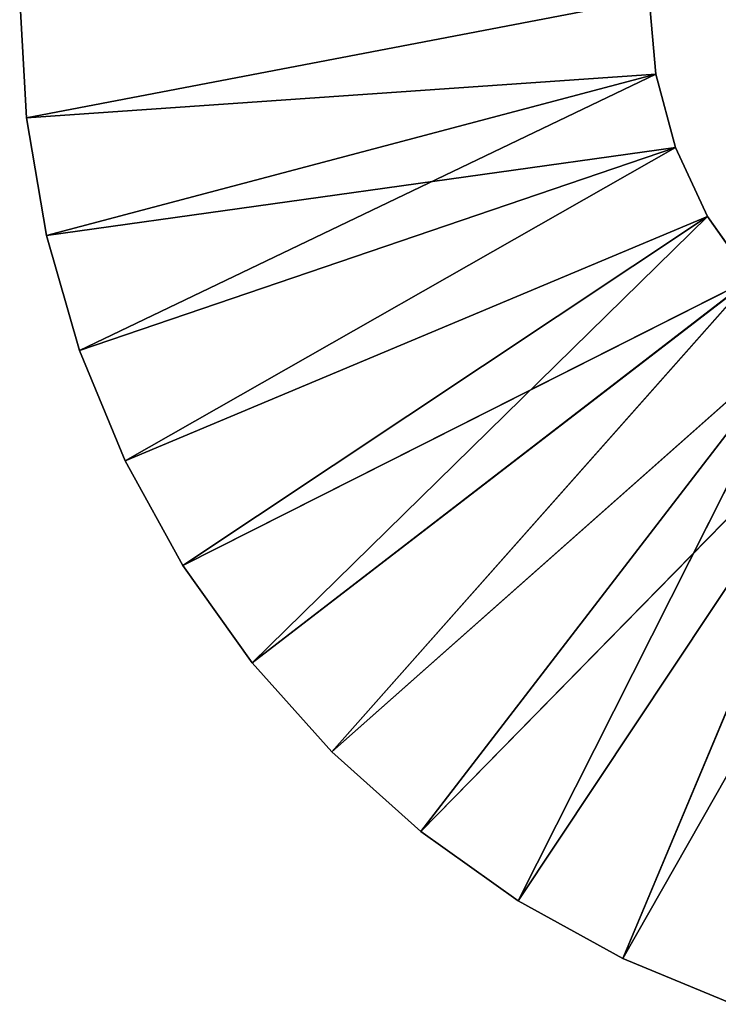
# Model space of a CAD drawing. Extents: x 0 to 63, y 0 to 113.
# Tile 1 of 5: x 0 to 18, y 49 to 74. Entities that reach past the tile are written whole.
import ezdxf

# ---------------------------------------------------------------- set-up
doc = ezdxf.new("R2010")
doc.units = 0
doc.header["$LTSCALE"] = 25.4
doc.layers.get('0').update_dxf_attribs({"color": 13, "linetype": 'CONTINUOUS'})

# ---------------------------------------------------------------- blocks, each defined once
blk = doc.blocks.new('MONO-SURFACE-I-7827-7833_S')
at = {"color": 250}
for p, q in [((67.44797515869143, 20.83514213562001, 116.2978897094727), (53.24287796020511, 28.91921997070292, 116.2978897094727)), ((67.44797515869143, 20.83514213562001, 116.2978897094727), (53.24287796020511, 28.91921997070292, 116.2978897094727)), ((67.44797515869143, 20.83514213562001, 117.2978897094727), (53.24287796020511, 28.91921997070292, 117.2978897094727)), ((67.44797515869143, 20.83514213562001, 117.2978897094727), (53.24287796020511, 28.91921997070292, 117.2978897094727)), ((67.44797515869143, 20.83514213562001, 116.2978897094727), (52.41411972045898, 27.14194488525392, 116.2978897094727)), ((67.44797515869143, 20.83514213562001, 116.2978897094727), (52.41411972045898, 27.14194488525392, 116.2978897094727)), ((65.9562530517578, 18.13606452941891, 116.2978897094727), (52.41411972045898, 27.14194488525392, 116.2978897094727)), ((65.9562530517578, 18.13606452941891, 116.2978897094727), (52.41411972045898, 27.14194488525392, 116.2978897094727)), ((52.41411972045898, 27.14194488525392, 117.2978897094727), (67.44797515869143, 20.83514213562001, 117.2978897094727)), ((64.17169952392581, 15.6209774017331, 117.2978897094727), (52.41411972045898, 27.14194488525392, 117.2978897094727)), ((64.17169952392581, 15.6209774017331, 117.2978897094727), (52.41411972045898, 27.14194488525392, 117.2978897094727)), ((65.9562530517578, 18.13606452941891, 117.2978897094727), (52.41411972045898, 27.14194488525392, 117.2978897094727)), ((65.9562530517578, 18.13606452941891, 117.2978897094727), (52.41411972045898, 27.14194488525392, 117.2978897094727)), ((52.41411972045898, 27.14194488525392, 117.2978897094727), (67.44797515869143, 20.83514213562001, 117.2978897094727)), ((51.28933334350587, 25.53558540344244, 116.2978897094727), (62.11677169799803, 13.32151031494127, 116.2978897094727)), ((65.9562530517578, 18.13606452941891, 116.2978897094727), (51.28933334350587, 25.53558540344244, 116.2978897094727)), ((65.9562530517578, 18.13606452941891, 116.2978897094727), (51.28933334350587, 25.53558540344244, 116.2978897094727)), ((64.17169952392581, 15.6209774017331, 116.2978897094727), (51.28933334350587, 25.53558540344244, 116.2978897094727)), ((64.17169952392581, 15.6209774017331, 116.2978897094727), (51.28933334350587, 25.53558540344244, 116.2978897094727)), ((51.28933334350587, 25.53558540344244, 116.2978897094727), (62.11677169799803, 13.32151031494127, 116.2978897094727)), ((62.11677169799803, 13.32151031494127, 117.2978897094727), (51.28933334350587, 25.53558540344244, 117.2978897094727)), ((62.11677169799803, 13.32151031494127, 117.2978897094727), (51.28933334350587, 25.53558540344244, 117.2978897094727)), ((64.17169952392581, 15.6209774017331, 117.2978897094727), (51.28933334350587, 25.53558540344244, 117.2978897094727)), ((64.17169952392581, 15.6209774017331, 117.2978897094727), (51.28933334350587, 25.53558540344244, 117.2978897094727)), ((48.29633331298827, 23.02416038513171, 116.2978897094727), (49.90269470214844, 24.14894676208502, 116.2978897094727)), ((49.90269470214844, 24.14894676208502, 117.2978897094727), (48.29633331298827, 23.02416038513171, 117.2978897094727)), ((48.29633331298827, 23.02416038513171, 117.2978897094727), (49.90269470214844, 24.14894676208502, 116.2978897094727)), ((48.29633331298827, 23.02416038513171, 116.2978897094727), (49.90269470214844, 24.14894676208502, 116.2978897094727)), ((48.29633331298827, 23.02416038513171, 117.2978897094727), (49.90269470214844, 24.14894676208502, 116.2978897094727)), ((49.90269470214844, 24.14894676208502, 117.2978897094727), (48.29633331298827, 23.02416038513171, 117.2978897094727)), ((62.11677169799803, 13.32151031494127, 116.2978897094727), (49.90269470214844, 24.14894676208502, 116.2978897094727)), ((62.11677169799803, 13.32151031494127, 116.2978897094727), (49.90269470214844, 24.14894676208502, 116.2978897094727)), ((59.81730270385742, 11.26658058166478, 116.2978897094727), (49.90269470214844, 24.14894676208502, 116.2978897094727)), ((59.81730270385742, 11.26658058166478, 116.2978897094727), (49.90269470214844, 24.14894676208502, 116.2978897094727)), ((49.90269470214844, 24.14894676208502, 117.2978897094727), (62.11677169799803, 13.32151031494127, 117.2978897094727)), ((57.30221557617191, 9.482029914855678, 117.2978897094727), (49.90269470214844, 24.14894676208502, 117.2978897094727)), ((57.30221557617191, 9.482029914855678, 117.2978897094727), (49.90269470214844, 24.14894676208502, 117.2978897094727)), ((59.81730270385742, 11.26658058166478, 117.2978897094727), (49.90269470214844, 24.14894676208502, 117.2978897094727)), ((59.81730270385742, 11.26658058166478, 117.2978897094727), (49.90269470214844, 24.14894676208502, 117.2978897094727)), ((49.90269470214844, 24.14894676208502, 117.2978897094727), (62.11677169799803, 13.32151031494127, 117.2978897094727)), ((67.44797515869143, 20.83514213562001, 116.2978897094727), (68.6281280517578, 23.68427276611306, 116.2978897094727)), ((68.6281280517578, 23.68427276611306, 116.2978897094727), (67.44797515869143, 20.83514213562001, 117.2978897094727)), ((68.6281280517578, 23.68427276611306, 116.2978897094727), (67.44797515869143, 20.83514213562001, 117.2978897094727)), ((68.6281280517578, 23.68427276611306, 117.2978897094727), (67.44797515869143, 20.83514213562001, 117.2978897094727)), ((67.44797515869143, 20.83514213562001, 116.2978897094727), (68.6281280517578, 23.68427276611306, 116.2978897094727)), ((68.6281280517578, 23.68427276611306, 117.2978897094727), (67.44797515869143, 20.83514213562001, 117.2978897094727)), ((46.51906204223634, 22.19540405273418, 116.2978897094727), (48.29633331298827, 23.02416038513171, 116.2978897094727)), ((48.29633331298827, 23.02416038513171, 117.2978897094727), (46.51906204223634, 22.19540405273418, 117.2978897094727)), ((46.51906204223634, 22.19540405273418, 117.2978897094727), (48.29633331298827, 23.02416038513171, 116.2978897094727)), ((46.51906204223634, 22.19540405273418, 116.2978897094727), (48.29633331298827, 23.02416038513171, 116.2978897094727)), ((46.51906204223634, 22.19540405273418, 117.2978897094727), (48.29633331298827, 23.02416038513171, 116.2978897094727)), ((48.29633331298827, 23.02416038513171, 117.2978897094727), (46.51906204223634, 22.19540405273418, 117.2978897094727)), ((59.81730270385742, 11.26658058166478, 116.2978897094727), (48.29633331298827, 23.02416038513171, 116.2978897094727)), ((57.30221557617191, 9.482029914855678, 116.2978897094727), (48.29633331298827, 23.02416038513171, 116.2978897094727)), ((59.81730270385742, 11.26658058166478, 116.2978897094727), (48.29633331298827, 23.02416038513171, 116.2978897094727)), ((57.30221557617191, 9.482029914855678, 116.2978897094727), (48.29633331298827, 23.02416038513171, 116.2978897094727)), ((54.60313796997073, 7.990303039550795, 116.2978897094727), (48.29633331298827, 23.02416038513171, 116.2978897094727)), ((54.60313796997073, 7.990303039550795, 116.2978897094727), (48.29633331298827, 23.02416038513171, 116.2978897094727)), ((54.60313796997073, 7.990303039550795, 117.2978897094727), (48.29633331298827, 23.02416038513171, 117.2978897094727)), ((54.60313796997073, 7.990303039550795, 117.2978897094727), (48.29633331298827, 23.02416038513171, 117.2978897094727)), ((57.30221557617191, 9.482029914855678, 117.2978897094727), (48.29633331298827, 23.02416038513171, 117.2978897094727)), ((57.30221557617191, 9.482029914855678, 117.2978897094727), (48.29633331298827, 23.02416038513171, 117.2978897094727)), ((48.29633331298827, 23.02416038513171, 117.2978897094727), (48.29633331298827, 23.02416038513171, 116.2978897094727)), ((48.29633331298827, 23.02416038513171, 117.2978897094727), (48.29633331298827, 23.02416038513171, 116.2978897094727)), ((44.62487792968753, 21.68785858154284, 116.2978897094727), (46.51906204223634, 22.19540405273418, 116.2978897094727)), ((46.51906204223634, 22.19540405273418, 117.2978897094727), (44.62487792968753, 21.68785858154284, 117.2978897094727)), ((44.62487792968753, 21.68785858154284, 117.2978897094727), (46.51906204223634, 22.19540405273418, 116.2978897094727)), ((44.62487792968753, 21.68785858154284, 116.2978897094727), (46.51906204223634, 22.19540405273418, 116.2978897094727)), ((44.62487792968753, 21.68785858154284, 117.2978897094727), (46.51906204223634, 22.19540405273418, 116.2978897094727)), ((46.51906204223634, 22.19540405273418, 117.2978897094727), (44.62487792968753, 21.68785858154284, 117.2978897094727)), ((54.60313796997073, 7.990303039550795, 116.2978897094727), (46.51906204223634, 22.19540405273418, 116.2978897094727)), ((54.60313796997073, 7.990303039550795, 116.2978897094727), (46.51906204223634, 22.19540405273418, 116.2978897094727)), ((51.75400924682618, 6.810154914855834, 116.2978897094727), (46.51906204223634, 22.19540405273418, 116.2978897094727)), ((51.75400924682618, 6.810154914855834, 116.2978897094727), (46.51906204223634, 22.19540405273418, 116.2978897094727)), ((46.51906204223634, 22.19540405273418, 117.2978897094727), (54.60313796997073, 7.990303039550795, 117.2978897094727)), ((48.7906608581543, 5.956428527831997, 117.2978897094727), (46.51906204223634, 22.19540405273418, 117.2978897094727)), ((48.7906608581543, 5.956428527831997, 117.2978897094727), (46.51906204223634, 22.19540405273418, 117.2978897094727)), ((51.75400924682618, 6.810154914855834, 117.2978897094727), (46.51906204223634, 22.19540405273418, 117.2978897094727)), ((51.75400924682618, 6.810154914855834, 117.2978897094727), (46.51906204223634, 22.19540405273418, 117.2978897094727)), ((46.51906204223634, 22.19540405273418, 117.2978897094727), (54.60313796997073, 7.990303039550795, 117.2978897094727)), ((46.51906204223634, 22.19540405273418, 117.2978897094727), (46.51906204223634, 22.19540405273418, 116.2978897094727)), ((46.51906204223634, 22.19540405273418, 117.2978897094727), (46.51906204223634, 22.19540405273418, 116.2978897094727)), ((42.67133331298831, 21.51694488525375, 116.2978897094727), (44.62487792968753, 21.68785858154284, 116.2978897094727)), ((44.62487792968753, 21.68785858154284, 117.2978897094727), (42.67133331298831, 21.51694488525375, 117.2978897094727)), ((42.67133331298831, 21.51694488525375, 117.2978897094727), (44.62487792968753, 21.68785858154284, 116.2978897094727)), ((42.67133331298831, 21.51694488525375, 116.2978897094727), (44.62487792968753, 21.68785858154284, 116.2978897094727)), ((42.67133331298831, 21.51694488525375, 117.2978897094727), (44.62487792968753, 21.68785858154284, 116.2978897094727)), ((44.62487792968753, 21.68785858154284, 117.2978897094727), (42.67133331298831, 21.51694488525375, 117.2978897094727)), ((44.62487792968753, 21.68785858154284, 116.2978897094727), (45.750358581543, 5.439861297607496, 116.2978897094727)), ((51.75400924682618, 6.810154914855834, 116.2978897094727), (44.62487792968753, 21.68785858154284, 116.2978897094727)), ((51.75400924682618, 6.810154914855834, 116.2978897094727), (44.62487792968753, 21.68785858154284, 116.2978897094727)), ((48.7906608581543, 5.956428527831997, 116.2978897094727), (44.62487792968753, 21.68785858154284, 116.2978897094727)), ((48.7906608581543, 5.956428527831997, 116.2978897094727), (44.62487792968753, 21.68785858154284, 116.2978897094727)), ((44.62487792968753, 21.68785858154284, 116.2978897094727), (45.750358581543, 5.439861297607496, 116.2978897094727)), ((45.750358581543, 5.439861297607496, 117.2978897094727), (44.62487792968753, 21.68785858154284, 117.2978897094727)), ((45.750358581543, 5.439861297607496, 117.2978897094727), (44.62487792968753, 21.68785858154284, 117.2978897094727)), ((48.7906608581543, 5.956428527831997, 117.2978897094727), (44.62487792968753, 21.68785858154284, 117.2978897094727)), ((48.7906608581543, 5.956428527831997, 117.2978897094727), (44.62487792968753, 21.68785858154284, 117.2978897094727)), ((44.62487792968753, 21.68785858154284, 117.2978897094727), (44.62487792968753, 21.68785858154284, 116.2978897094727)), ((44.62487792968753, 21.68785858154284, 117.2978897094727), (44.62487792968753, 21.68785858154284, 116.2978897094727)), ((45.750358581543, 5.439861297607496, 116.2978897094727), (42.67133331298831, 21.51694488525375, 116.2978897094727)), ((45.750358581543, 5.439861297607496, 116.2978897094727), (42.67133331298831, 21.51694488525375, 116.2978897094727)), ((42.67133331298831, 21.51694488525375, 117.2978897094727), (45.750358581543, 5.439861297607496, 117.2978897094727)), ((42.67133331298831, 21.51694488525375, 117.2978897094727), (45.750358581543, 5.439861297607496, 117.2978897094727)), ((65.9562530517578, 18.13606452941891, 116.2978897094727), (67.44797515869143, 20.83514213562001, 116.2978897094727)), ((67.44797515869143, 20.83514213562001, 116.2978897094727), (65.9562530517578, 18.13606452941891, 117.2978897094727)), ((67.44797515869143, 20.83514213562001, 116.2978897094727), (65.9562530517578, 18.13606452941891, 117.2978897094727)), ((67.44797515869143, 20.83514213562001, 117.2978897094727), (65.9562530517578, 18.13606452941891, 117.2978897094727)), ((65.9562530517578, 18.13606452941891, 116.2978897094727), (67.44797515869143, 20.83514213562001, 116.2978897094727)), ((67.44797515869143, 20.83514213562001, 117.2978897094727), (65.9562530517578, 18.13606452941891, 117.2978897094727)), ((67.44797515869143, 20.83514213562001, 116.2978897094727), (67.44797515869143, 20.83514213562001, 117.2978897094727)), ((67.44797515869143, 20.83514213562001, 116.2978897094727), (67.44797515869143, 20.83514213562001, 117.2978897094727)), ((64.17169952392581, 15.6209774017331, 116.2978897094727), (65.9562530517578, 18.13606452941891, 116.2978897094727)), ((65.9562530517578, 18.13606452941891, 116.2978897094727), (64.17169952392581, 15.6209774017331, 117.2978897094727)), ((65.9562530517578, 18.13606452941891, 116.2978897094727), (64.17169952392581, 15.6209774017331, 117.2978897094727)), ((65.9562530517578, 18.13606452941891, 117.2978897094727), (64.17169952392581, 15.6209774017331, 117.2978897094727)), ((64.17169952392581, 15.6209774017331, 116.2978897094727), (65.9562530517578, 18.13606452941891, 116.2978897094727)), ((65.9562530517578, 18.13606452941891, 117.2978897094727), (64.17169952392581, 15.6209774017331, 117.2978897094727)), ((65.9562530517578, 18.13606452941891, 116.2978897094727), (65.9562530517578, 18.13606452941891, 117.2978897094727)), ((65.9562530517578, 18.13606452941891, 116.2978897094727), (65.9562530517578, 18.13606452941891, 117.2978897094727)), ((62.11677169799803, 13.32151031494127, 116.2978897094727), (64.17169952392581, 15.6209774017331, 116.2978897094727)), ((64.17169952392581, 15.6209774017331, 116.2978897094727), (62.11677169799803, 13.32151031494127, 117.2978897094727)), ((64.17169952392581, 15.6209774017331, 116.2978897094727), (62.11677169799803, 13.32151031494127, 117.2978897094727)), ((64.17169952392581, 15.6209774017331, 117.2978897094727), (62.11677169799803, 13.32151031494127, 117.2978897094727)), ((62.11677169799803, 13.32151031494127, 116.2978897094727), (64.17169952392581, 15.6209774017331, 116.2978897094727)), ((64.17169952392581, 15.6209774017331, 117.2978897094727), (62.11677169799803, 13.32151031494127, 117.2978897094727)), ((64.17169952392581, 15.6209774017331, 116.2978897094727), (64.17169952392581, 15.6209774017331, 117.2978897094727)), ((64.17169952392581, 15.6209774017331, 116.2978897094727), (64.17169952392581, 15.6209774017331, 117.2978897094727)), ((59.81730270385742, 11.26658058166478, 116.2978897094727), (62.11677169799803, 13.32151031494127, 116.2978897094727)), ((62.11677169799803, 13.32151031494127, 116.2978897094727), (59.81730270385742, 11.26658058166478, 117.2978897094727)), ((62.11677169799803, 13.32151031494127, 116.2978897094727), (59.81730270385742, 11.26658058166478, 117.2978897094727)), ((62.11677169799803, 13.32151031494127, 117.2978897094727), (59.81730270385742, 11.26658058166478, 117.2978897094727)), ((59.81730270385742, 11.26658058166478, 116.2978897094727), (62.11677169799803, 13.32151031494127, 116.2978897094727)), ((62.11677169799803, 13.32151031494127, 117.2978897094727), (59.81730270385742, 11.26658058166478, 117.2978897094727)), ((62.11677169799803, 13.32151031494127, 116.2978897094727), (62.11677169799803, 13.32151031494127, 117.2978897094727)), ((62.11677169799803, 13.32151031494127, 116.2978897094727), (62.11677169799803, 13.32151031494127, 117.2978897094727)), ((57.30221557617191, 9.482029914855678, 116.2978897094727), (59.81730270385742, 11.26658058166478, 116.2978897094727)), ((59.81730270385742, 11.26658058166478, 116.2978897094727), (57.30221557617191, 9.482029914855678, 117.2978897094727)), ((59.81730270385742, 11.26658058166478, 116.2978897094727), (57.30221557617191, 9.482029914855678, 117.2978897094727)), ((59.81730270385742, 11.26658058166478, 117.2978897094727), (57.30221557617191, 9.482029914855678, 117.2978897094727)), ((57.30221557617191, 9.482029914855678, 116.2978897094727), (59.81730270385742, 11.26658058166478, 116.2978897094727)), ((59.81730270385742, 11.26658058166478, 117.2978897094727), (57.30221557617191, 9.482029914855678, 117.2978897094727)), ((59.81730270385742, 11.26658058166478, 116.2978897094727), (59.81730270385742, 11.26658058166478, 117.2978897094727)), ((59.81730270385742, 11.26658058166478, 116.2978897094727), (59.81730270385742, 11.26658058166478, 117.2978897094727)), ((54.60313796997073, 7.990303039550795, 116.2978897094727), (57.30221557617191, 9.482029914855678, 116.2978897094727)), ((57.30221557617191, 9.482029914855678, 116.2978897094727), (54.60313796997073, 7.990303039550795, 117.2978897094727)), ((57.30221557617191, 9.482029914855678, 116.2978897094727), (54.60313796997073, 7.990303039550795, 117.2978897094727)), ((57.30221557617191, 9.482029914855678, 117.2978897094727), (54.60313796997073, 7.990303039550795, 117.2978897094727)), ((54.60313796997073, 7.990303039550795, 116.2978897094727), (57.30221557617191, 9.482029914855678, 116.2978897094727)), ((57.30221557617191, 9.482029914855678, 117.2978897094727), (54.60313796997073, 7.990303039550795, 117.2978897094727)), ((57.30221557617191, 9.482029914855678, 116.2978897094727), (57.30221557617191, 9.482029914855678, 117.2978897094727)), ((57.30221557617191, 9.482029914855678, 116.2978897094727), (57.30221557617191, 9.482029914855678, 117.2978897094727)), ((51.75400924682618, 6.810154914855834, 116.2978897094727), (54.60313796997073, 7.990303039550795, 116.2978897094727)), ((54.60313796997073, 7.990303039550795, 116.2978897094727), (51.75400924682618, 6.810154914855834, 117.2978897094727)), ((54.60313796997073, 7.990303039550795, 116.2978897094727), (51.75400924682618, 6.810154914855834, 117.2978897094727)), ((54.60313796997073, 7.990303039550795, 117.2978897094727), (51.75400924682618, 6.810154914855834, 117.2978897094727)), ((51.75400924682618, 6.810154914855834, 116.2978897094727), (54.60313796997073, 7.990303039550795, 116.2978897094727)), ((54.60313796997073, 7.990303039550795, 117.2978897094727), (51.75400924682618, 6.810154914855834, 117.2978897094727)), ((54.60313796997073, 7.990303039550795, 116.2978897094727), (54.60313796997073, 7.990303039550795, 117.2978897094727)), ((54.60313796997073, 7.990303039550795, 116.2978897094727), (54.60313796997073, 7.990303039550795, 117.2978897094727)), ((48.7906608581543, 5.956428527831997, 116.2978897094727), (51.75400924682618, 6.810154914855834, 116.2978897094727)), ((51.75400924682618, 6.810154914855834, 116.2978897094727), (48.7906608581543, 5.956428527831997, 117.2978897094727)), ((51.75400924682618, 6.810154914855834, 116.2978897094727), (48.7906608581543, 5.956428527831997, 117.2978897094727)), ((51.75400924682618, 6.810154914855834, 117.2978897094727), (48.7906608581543, 5.956428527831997, 117.2978897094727)), ((48.7906608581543, 5.956428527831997, 116.2978897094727), (51.75400924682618, 6.810154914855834, 116.2978897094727)), ((51.75400924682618, 6.810154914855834, 117.2978897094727), (48.7906608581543, 5.956428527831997, 117.2978897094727)), ((51.75400924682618, 6.810154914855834, 116.2978897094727), (51.75400924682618, 6.810154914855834, 117.2978897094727)), ((51.75400924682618, 6.810154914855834, 116.2978897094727), (51.75400924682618, 6.810154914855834, 117.2978897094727)), ((45.750358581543, 5.439861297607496, 116.2978897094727), (48.7906608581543, 5.956428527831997, 116.2978897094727)), ((48.7906608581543, 5.956428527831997, 116.2978897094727), (45.750358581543, 5.439861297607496, 117.2978897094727)), ((48.7906608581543, 5.956428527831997, 116.2978897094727), (45.750358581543, 5.439861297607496, 117.2978897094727)), ((48.7906608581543, 5.956428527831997, 117.2978897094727), (45.750358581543, 5.439861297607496, 117.2978897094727)), ((45.750358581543, 5.439861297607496, 116.2978897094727), (48.7906608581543, 5.956428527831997, 116.2978897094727)), ((48.7906608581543, 5.956428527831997, 117.2978897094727), (45.750358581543, 5.439861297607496, 117.2978897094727)), ((48.7906608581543, 5.956428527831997, 116.2978897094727), (48.7906608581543, 5.956428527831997, 117.2978897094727)), ((48.7906608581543, 5.956428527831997, 116.2978897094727), (48.7906608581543, 5.956428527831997, 117.2978897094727)), ((42.67133331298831, 5.266946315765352, 116.2978897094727), (45.750358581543, 5.439861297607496, 116.2978897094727)), ((45.750358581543, 5.439861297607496, 116.2978897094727), (42.67133331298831, 5.266946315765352, 117.2978897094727)), ((45.750358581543, 5.439861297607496, 116.2978897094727), (42.67133331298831, 5.266946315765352, 117.2978897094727)), ((45.750358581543, 5.439861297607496, 117.2978897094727), (42.67133331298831, 5.266946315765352, 117.2978897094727)), ((42.67133331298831, 5.266946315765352, 116.2978897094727), (45.750358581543, 5.439861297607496, 116.2978897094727)), ((45.750358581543, 5.439861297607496, 117.2978897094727), (42.67133331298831, 5.266946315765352, 117.2978897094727)), ((45.750358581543, 5.439861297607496, 116.2978897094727), (45.750358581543, 5.439861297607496, 117.2978897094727)), ((45.750358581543, 5.439861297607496, 116.2978897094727), (45.750358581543, 5.439861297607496, 117.2978897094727))]:
    blk.add_line(p, q, dxfattribs=at)
mesh = blk.add_polyface(dxfattribs=at)
corners = [(67.44797515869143, 20.83514213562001, 116.2978897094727), (52.41411972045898, 27.14194488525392, 116.2978897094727), (53.24287796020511, 28.91921997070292, 116.2978897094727)]
mesh.append_faces([[corners[k] for k in face] for face in [(0, 1, 2)]], dxfattribs={"color": 250})
mesh = blk.add_polyface(dxfattribs=at)
corners = [(67.44797515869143, 20.83514213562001, 117.2978897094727), (53.24287796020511, 28.91921997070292, 117.2978897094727), (52.41411972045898, 27.14194488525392, 117.2978897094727)]
mesh.append_faces([[corners[k] for k in face] for face in [(0, 1, 2)]], dxfattribs={"color": 250})
mesh = blk.add_polyface(dxfattribs=at)
corners = [(68.6281280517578, 23.68427276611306, 116.2978897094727), (67.44797515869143, 20.83514213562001, 116.2978897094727), (53.24287796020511, 28.91921997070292, 116.2978897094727)]
mesh.append_faces([[corners[k] for k in face] for face in [(0, 1, 2)]], dxfattribs={"color": 250})
mesh = blk.add_polyface(dxfattribs=at)
corners = [(68.6281280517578, 23.68427276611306, 117.2978897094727), (53.24287796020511, 28.91921997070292, 117.2978897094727), (67.44797515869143, 20.83514213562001, 117.2978897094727)]
mesh.append_faces([[corners[k] for k in face] for face in [(0, 1, 2)]], dxfattribs={"color": 250})
mesh = blk.add_polyface(dxfattribs=at)
corners = [(65.9562530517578, 18.13606452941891, 116.2978897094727), (51.28933334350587, 25.53558540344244, 116.2978897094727), (52.41411972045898, 27.14194488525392, 116.2978897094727)]
mesh.append_faces([[corners[k] for k in face] for face in [(0, 1, 2)]], dxfattribs={"color": 250})
mesh = blk.add_polyface(dxfattribs=at)
corners = [(64.17169952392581, 15.6209774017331, 117.2978897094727), (52.41411972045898, 27.14194488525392, 117.2978897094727), (51.28933334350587, 25.53558540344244, 117.2978897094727)]
mesh.append_faces([[corners[k] for k in face] for face in [(0, 1, 2)]], dxfattribs={"color": 250})
mesh = blk.add_polyface(dxfattribs=at)
corners = [(67.44797515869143, 20.83514213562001, 116.2978897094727), (65.9562530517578, 18.13606452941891, 116.2978897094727), (52.41411972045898, 27.14194488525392, 116.2978897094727)]
mesh.append_faces([[corners[k] for k in face] for face in [(0, 1, 2)]], dxfattribs={"color": 250})
mesh = blk.add_polyface(dxfattribs=at)
corners = [(65.9562530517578, 18.13606452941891, 117.2978897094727), (52.41411972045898, 27.14194488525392, 117.2978897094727), (64.17169952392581, 15.6209774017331, 117.2978897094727)]
mesh.append_faces([[corners[k] for k in face] for face in [(0, 1, 2)]], dxfattribs={"color": 250})
mesh = blk.add_polyface(dxfattribs=at)
corners = [(67.44797515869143, 20.83514213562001, 117.2978897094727), (52.41411972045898, 27.14194488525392, 117.2978897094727), (65.9562530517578, 18.13606452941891, 117.2978897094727)]
mesh.append_faces([[corners[k] for k in face] for face in [(0, 1, 2)]], dxfattribs={"color": 250})
mesh = blk.add_polyface(dxfattribs=at)
corners = [(62.11677169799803, 13.32151031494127, 116.2978897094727), (49.90269470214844, 24.14894676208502, 116.2978897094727), (51.28933334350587, 25.53558540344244, 116.2978897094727)]
mesh.append_faces([[corners[k] for k in face] for face in [(0, 1, 2)]], dxfattribs={"color": 250})
mesh = blk.add_polyface(dxfattribs=at)
corners = [(62.11677169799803, 13.32151031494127, 117.2978897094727), (51.28933334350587, 25.53558540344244, 117.2978897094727), (49.90269470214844, 24.14894676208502, 117.2978897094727)]
mesh.append_faces([[corners[k] for k in face] for face in [(0, 1, 2)]], dxfattribs={"color": 250})
mesh = blk.add_polyface(dxfattribs=at)
corners = [(65.9562530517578, 18.13606452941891, 116.2978897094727), (64.17169952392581, 15.6209774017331, 116.2978897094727), (51.28933334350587, 25.53558540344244, 116.2978897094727)]
mesh.append_faces([[corners[k] for k in face] for face in [(0, 1, 2)]], dxfattribs={"color": 250})
mesh = blk.add_polyface(dxfattribs=at)
corners = [(64.17169952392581, 15.6209774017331, 116.2978897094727), (62.11677169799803, 13.32151031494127, 116.2978897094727), (51.28933334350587, 25.53558540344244, 116.2978897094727)]
mesh.append_faces([[corners[k] for k in face] for face in [(0, 1, 2)]], dxfattribs={"color": 250})
mesh = blk.add_polyface(dxfattribs=at)
corners = [(64.17169952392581, 15.6209774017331, 117.2978897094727), (51.28933334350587, 25.53558540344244, 117.2978897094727), (62.11677169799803, 13.32151031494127, 117.2978897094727)]
mesh.append_faces([[corners[k] for k in face] for face in [(0, 1, 2)]], dxfattribs={"color": 250})
mesh = blk.add_polyface(dxfattribs=at)
corners = [(59.81730270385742, 11.26658058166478, 116.2978897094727), (48.29633331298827, 23.02416038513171, 116.2978897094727), (49.90269470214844, 24.14894676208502, 116.2978897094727)]
mesh.append_faces([[corners[k] for k in face] for face in [(0, 1, 2)]], dxfattribs={"color": 250})
mesh = blk.add_polyface(dxfattribs=at)
corners = [(57.30221557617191, 9.482029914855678, 117.2978897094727), (49.90269470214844, 24.14894676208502, 117.2978897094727), (48.29633331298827, 23.02416038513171, 117.2978897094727)]
mesh.append_faces([[corners[k] for k in face] for face in [(0, 1, 2)]], dxfattribs={"color": 250})
mesh = blk.add_polyface(dxfattribs=at)
corners = [(48.29633331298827, 23.02416038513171, 117.2978897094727), (49.90269470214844, 24.14894676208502, 116.2978897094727), (48.29633331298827, 23.02416038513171, 116.2978897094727)]
mesh.append_faces([[corners[k] for k in face] for face in [(0, 1, 2)]], dxfattribs={"color": 250})
mesh = blk.add_polyface(dxfattribs=at)
corners = [(49.90269470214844, 24.14894676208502, 117.2978897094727), (49.90269470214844, 24.14894676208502, 116.2978897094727), (48.29633331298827, 23.02416038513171, 117.2978897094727)]
mesh.append_faces([[corners[k] for k in face] for face in [(0, 1, 2)]], dxfattribs={"color": 250})
mesh = blk.add_polyface(dxfattribs=at)
corners = [(62.11677169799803, 13.32151031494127, 116.2978897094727), (59.81730270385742, 11.26658058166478, 116.2978897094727), (49.90269470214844, 24.14894676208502, 116.2978897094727)]
mesh.append_faces([[corners[k] for k in face] for face in [(0, 1, 2)]], dxfattribs={"color": 250})
mesh = blk.add_polyface(dxfattribs=at)
corners = [(59.81730270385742, 11.26658058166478, 117.2978897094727), (49.90269470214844, 24.14894676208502, 117.2978897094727), (57.30221557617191, 9.482029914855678, 117.2978897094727)]
mesh.append_faces([[corners[k] for k in face] for face in [(0, 1, 2)]], dxfattribs={"color": 250})
mesh = blk.add_polyface(dxfattribs=at)
corners = [(62.11677169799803, 13.32151031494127, 117.2978897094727), (49.90269470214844, 24.14894676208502, 117.2978897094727), (59.81730270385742, 11.26658058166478, 117.2978897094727)]
mesh.append_faces([[corners[k] for k in face] for face in [(0, 1, 2)]], dxfattribs={"color": 250})
mesh = blk.add_polyface(dxfattribs=at)
corners = [(68.6281280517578, 23.68427276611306, 116.2978897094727), (67.44797515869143, 20.83514213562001, 117.2978897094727), (67.44797515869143, 20.83514213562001, 116.2978897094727)]
mesh.append_faces([[corners[k] for k in face] for face in [(0, 1, 2)]], dxfattribs={"color": 250})
mesh = blk.add_polyface(dxfattribs=at)
corners = [(68.6281280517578, 23.68427276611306, 117.2978897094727), (67.44797515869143, 20.83514213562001, 117.2978897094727), (68.6281280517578, 23.68427276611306, 116.2978897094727)]
mesh.append_faces([[corners[k] for k in face] for face in [(0, 1, 2)]], dxfattribs={"color": 250})
mesh = blk.add_polyface(dxfattribs=at)
corners = [(54.60313796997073, 7.990303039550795, 116.2978897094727), (46.51906204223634, 22.19540405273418, 116.2978897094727), (48.29633331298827, 23.02416038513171, 116.2978897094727)]
mesh.append_faces([[corners[k] for k in face] for face in [(0, 1, 2)]], dxfattribs={"color": 250})
mesh = blk.add_polyface(dxfattribs=at)
corners = [(54.60313796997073, 7.990303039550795, 117.2978897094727), (48.29633331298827, 23.02416038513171, 117.2978897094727), (46.51906204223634, 22.19540405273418, 117.2978897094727)]
mesh.append_faces([[corners[k] for k in face] for face in [(0, 1, 2)]], dxfattribs={"color": 250})
mesh = blk.add_polyface(dxfattribs=at)
corners = [(46.51906204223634, 22.19540405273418, 117.2978897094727), (48.29633331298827, 23.02416038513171, 116.2978897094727), (46.51906204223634, 22.19540405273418, 116.2978897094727)]
mesh.append_faces([[corners[k] for k in face] for face in [(0, 1, 2)]], dxfattribs={"color": 250})
mesh = blk.add_polyface(dxfattribs=at)
corners = [(48.29633331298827, 23.02416038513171, 117.2978897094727), (48.29633331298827, 23.02416038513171, 116.2978897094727), (46.51906204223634, 22.19540405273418, 117.2978897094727)]
mesh.append_faces([[corners[k] for k in face] for face in [(0, 1, 2)]], dxfattribs={"color": 250})
mesh = blk.add_polyface(dxfattribs=at)
corners = [(59.81730270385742, 11.26658058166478, 116.2978897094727), (57.30221557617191, 9.482029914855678, 116.2978897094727), (48.29633331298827, 23.02416038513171, 116.2978897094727)]
mesh.append_faces([[corners[k] for k in face] for face in [(0, 1, 2)]], dxfattribs={"color": 250})
mesh = blk.add_polyface(dxfattribs=at)
corners = [(57.30221557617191, 9.482029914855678, 116.2978897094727), (54.60313796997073, 7.990303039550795, 116.2978897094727), (48.29633331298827, 23.02416038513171, 116.2978897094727)]
mesh.append_faces([[corners[k] for k in face] for face in [(0, 1, 2)]], dxfattribs={"color": 250})
mesh = blk.add_polyface(dxfattribs=at)
corners = [(57.30221557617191, 9.482029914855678, 117.2978897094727), (48.29633331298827, 23.02416038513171, 117.2978897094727), (54.60313796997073, 7.990303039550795, 117.2978897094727)]
mesh.append_faces([[corners[k] for k in face] for face in [(0, 1, 2)]], dxfattribs={"color": 250})
mesh = blk.add_polyface(dxfattribs=at)
corners = [(51.75400924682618, 6.810154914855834, 116.2978897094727), (44.62487792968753, 21.68785858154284, 116.2978897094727), (46.51906204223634, 22.19540405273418, 116.2978897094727)]
mesh.append_faces([[corners[k] for k in face] for face in [(0, 1, 2)]], dxfattribs={"color": 250})
mesh = blk.add_polyface(dxfattribs=at)
corners = [(48.7906608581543, 5.956428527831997, 117.2978897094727), (46.51906204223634, 22.19540405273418, 117.2978897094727), (44.62487792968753, 21.68785858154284, 117.2978897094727)]
mesh.append_faces([[corners[k] for k in face] for face in [(0, 1, 2)]], dxfattribs={"color": 250})
mesh = blk.add_polyface(dxfattribs=at)
corners = [(44.62487792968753, 21.68785858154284, 117.2978897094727), (46.51906204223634, 22.19540405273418, 116.2978897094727), (44.62487792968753, 21.68785858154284, 116.2978897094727)]
mesh.append_faces([[corners[k] for k in face] for face in [(0, 1, 2)]], dxfattribs={"color": 250})
mesh = blk.add_polyface(dxfattribs=at)
corners = [(46.51906204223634, 22.19540405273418, 117.2978897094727), (46.51906204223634, 22.19540405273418, 116.2978897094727), (44.62487792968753, 21.68785858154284, 117.2978897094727)]
mesh.append_faces([[corners[k] for k in face] for face in [(0, 1, 2)]], dxfattribs={"color": 250})
mesh = blk.add_polyface(dxfattribs=at)
corners = [(54.60313796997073, 7.990303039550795, 116.2978897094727), (51.75400924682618, 6.810154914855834, 116.2978897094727), (46.51906204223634, 22.19540405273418, 116.2978897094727)]
mesh.append_faces([[corners[k] for k in face] for face in [(0, 1, 2)]], dxfattribs={"color": 250})
mesh = blk.add_polyface(dxfattribs=at)
corners = [(51.75400924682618, 6.810154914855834, 117.2978897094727), (46.51906204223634, 22.19540405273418, 117.2978897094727), (48.7906608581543, 5.956428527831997, 117.2978897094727)]
mesh.append_faces([[corners[k] for k in face] for face in [(0, 1, 2)]], dxfattribs={"color": 250})
mesh = blk.add_polyface(dxfattribs=at)
corners = [(54.60313796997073, 7.990303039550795, 117.2978897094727), (46.51906204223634, 22.19540405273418, 117.2978897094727), (51.75400924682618, 6.810154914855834, 117.2978897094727)]
mesh.append_faces([[corners[k] for k in face] for face in [(0, 1, 2)]], dxfattribs={"color": 250})
mesh = blk.add_polyface(dxfattribs=at)
corners = [(45.750358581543, 5.439861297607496, 116.2978897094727), (42.67133331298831, 21.51694488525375, 116.2978897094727), (44.62487792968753, 21.68785858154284, 116.2978897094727)]
mesh.append_faces([[corners[k] for k in face] for face in [(0, 1, 2)]], dxfattribs={"color": 250})
mesh = blk.add_polyface(dxfattribs=at)
corners = [(45.750358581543, 5.439861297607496, 117.2978897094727), (44.62487792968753, 21.68785858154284, 117.2978897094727), (42.67133331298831, 21.51694488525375, 117.2978897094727)]
mesh.append_faces([[corners[k] for k in face] for face in [(0, 1, 2)]], dxfattribs={"color": 250})
mesh = blk.add_polyface(dxfattribs=at)
corners = [(42.67133331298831, 21.51694488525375, 117.2978897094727), (44.62487792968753, 21.68785858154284, 116.2978897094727), (42.67133331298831, 21.51694488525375, 116.2978897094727)]
mesh.append_faces([[corners[k] for k in face] for face in [(0, 1, 2)]], dxfattribs={"color": 250})
mesh = blk.add_polyface(dxfattribs=at)
corners = [(44.62487792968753, 21.68785858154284, 117.2978897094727), (44.62487792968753, 21.68785858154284, 116.2978897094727), (42.67133331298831, 21.51694488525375, 117.2978897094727)]
mesh.append_faces([[corners[k] for k in face] for face in [(0, 1, 2)]], dxfattribs={"color": 250})
mesh = blk.add_polyface(dxfattribs=at)
corners = [(51.75400924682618, 6.810154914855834, 116.2978897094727), (48.7906608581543, 5.956428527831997, 116.2978897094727), (44.62487792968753, 21.68785858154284, 116.2978897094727)]
mesh.append_faces([[corners[k] for k in face] for face in [(0, 1, 2)]], dxfattribs={"color": 250})
mesh = blk.add_polyface(dxfattribs=at)
corners = [(48.7906608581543, 5.956428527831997, 116.2978897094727), (45.750358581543, 5.439861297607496, 116.2978897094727), (44.62487792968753, 21.68785858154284, 116.2978897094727)]
mesh.append_faces([[corners[k] for k in face] for face in [(0, 1, 2)]], dxfattribs={"color": 250})
mesh = blk.add_polyface(dxfattribs=at)
corners = [(48.7906608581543, 5.956428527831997, 117.2978897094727), (44.62487792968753, 21.68785858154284, 117.2978897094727), (45.750358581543, 5.439861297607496, 117.2978897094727)]
mesh.append_faces([[corners[k] for k in face] for face in [(0, 1, 2)]], dxfattribs={"color": 250})
mesh = blk.add_polyface(dxfattribs=at)
corners = [(45.750358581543, 5.439861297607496, 116.2978897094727), (42.67133331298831, 5.266946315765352, 116.2978897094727), (42.67133331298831, 21.51694488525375, 116.2978897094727)]
mesh.append_faces([[corners[k] for k in face] for face in [(0, 1, 2)]], dxfattribs={"color": 250})
mesh = blk.add_polyface(dxfattribs=at)
corners = [(45.750358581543, 5.439861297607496, 117.2978897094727), (42.67133331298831, 21.51694488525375, 117.2978897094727), (42.67133331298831, 5.266946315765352, 117.2978897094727)]
mesh.append_faces([[corners[k] for k in face] for face in [(0, 1, 2)]], dxfattribs={"color": 250})
mesh = blk.add_polyface(dxfattribs=at)
corners = [(67.44797515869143, 20.83514213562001, 116.2978897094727), (65.9562530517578, 18.13606452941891, 117.2978897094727), (65.9562530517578, 18.13606452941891, 116.2978897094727)]
mesh.append_faces([[corners[k] for k in face] for face in [(0, 1, 2)]], dxfattribs={"color": 250})
mesh = blk.add_polyface(dxfattribs=at)
corners = [(67.44797515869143, 20.83514213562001, 117.2978897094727), (65.9562530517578, 18.13606452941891, 117.2978897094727), (67.44797515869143, 20.83514213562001, 116.2978897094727)]
mesh.append_faces([[corners[k] for k in face] for face in [(0, 1, 2)]], dxfattribs={"color": 250})
mesh = blk.add_polyface(dxfattribs=at)
corners = [(65.9562530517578, 18.13606452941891, 116.2978897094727), (64.17169952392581, 15.6209774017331, 117.2978897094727), (64.17169952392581, 15.6209774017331, 116.2978897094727)]
mesh.append_faces([[corners[k] for k in face] for face in [(0, 1, 2)]], dxfattribs={"color": 250})
mesh = blk.add_polyface(dxfattribs=at)
corners = [(65.9562530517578, 18.13606452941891, 117.2978897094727), (64.17169952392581, 15.6209774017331, 117.2978897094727), (65.9562530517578, 18.13606452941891, 116.2978897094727)]
mesh.append_faces([[corners[k] for k in face] for face in [(0, 1, 2)]], dxfattribs={"color": 250})
mesh = blk.add_polyface(dxfattribs=at)
corners = [(64.17169952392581, 15.6209774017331, 116.2978897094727), (62.11677169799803, 13.32151031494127, 117.2978897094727), (62.11677169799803, 13.32151031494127, 116.2978897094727)]
mesh.append_faces([[corners[k] for k in face] for face in [(0, 1, 2)]], dxfattribs={"color": 250})
mesh = blk.add_polyface(dxfattribs=at)
corners = [(64.17169952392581, 15.6209774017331, 117.2978897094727), (62.11677169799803, 13.32151031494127, 117.2978897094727), (64.17169952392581, 15.6209774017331, 116.2978897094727)]
mesh.append_faces([[corners[k] for k in face] for face in [(0, 1, 2)]], dxfattribs={"color": 250})
mesh = blk.add_polyface(dxfattribs=at)
corners = [(59.81730270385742, 11.26658058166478, 117.2978897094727), (59.81730270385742, 11.26658058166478, 116.2978897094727), (62.11677169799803, 13.32151031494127, 116.2978897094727)]
mesh.append_faces([[corners[k] for k in face] for face in [(0, 1, 2)]], dxfattribs={"color": 250})
mesh = blk.add_polyface(dxfattribs=at)
corners = [(59.81730270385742, 11.26658058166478, 117.2978897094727), (62.11677169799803, 13.32151031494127, 116.2978897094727), (62.11677169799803, 13.32151031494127, 117.2978897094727)]
mesh.append_faces([[corners[k] for k in face] for face in [(0, 1, 2)]], dxfattribs={"color": 250})
mesh = blk.add_polyface(dxfattribs=at)
corners = [(57.30221557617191, 9.482029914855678, 117.2978897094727), (57.30221557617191, 9.482029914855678, 116.2978897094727), (59.81730270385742, 11.26658058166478, 116.2978897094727)]
mesh.append_faces([[corners[k] for k in face] for face in [(0, 1, 2)]], dxfattribs={"color": 250})
mesh = blk.add_polyface(dxfattribs=at)
corners = [(57.30221557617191, 9.482029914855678, 117.2978897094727), (59.81730270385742, 11.26658058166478, 116.2978897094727), (59.81730270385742, 11.26658058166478, 117.2978897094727)]
mesh.append_faces([[corners[k] for k in face] for face in [(0, 1, 2)]], dxfattribs={"color": 250})
mesh = blk.add_polyface(dxfattribs=at)
corners = [(54.60313796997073, 7.990303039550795, 117.2978897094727), (54.60313796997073, 7.990303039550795, 116.2978897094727), (57.30221557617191, 9.482029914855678, 116.2978897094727)]
mesh.append_faces([[corners[k] for k in face] for face in [(0, 1, 2)]], dxfattribs={"color": 250})
mesh = blk.add_polyface(dxfattribs=at)
corners = [(54.60313796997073, 7.990303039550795, 117.2978897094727), (57.30221557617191, 9.482029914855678, 116.2978897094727), (57.30221557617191, 9.482029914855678, 117.2978897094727)]
mesh.append_faces([[corners[k] for k in face] for face in [(0, 1, 2)]], dxfattribs={"color": 250})
mesh = blk.add_polyface(dxfattribs=at)
corners = [(51.75400924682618, 6.810154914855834, 117.2978897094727), (51.75400924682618, 6.810154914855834, 116.2978897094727), (54.60313796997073, 7.990303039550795, 116.2978897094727)]
mesh.append_faces([[corners[k] for k in face] for face in [(0, 1, 2)]], dxfattribs={"color": 250})
mesh = blk.add_polyface(dxfattribs=at)
corners = [(51.75400924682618, 6.810154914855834, 117.2978897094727), (54.60313796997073, 7.990303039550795, 116.2978897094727), (54.60313796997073, 7.990303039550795, 117.2978897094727)]
mesh.append_faces([[corners[k] for k in face] for face in [(0, 1, 2)]], dxfattribs={"color": 250})
mesh = blk.add_polyface(dxfattribs=at)
corners = [(48.7906608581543, 5.956428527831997, 117.2978897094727), (48.7906608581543, 5.956428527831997, 116.2978897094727), (51.75400924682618, 6.810154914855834, 116.2978897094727)]
mesh.append_faces([[corners[k] for k in face] for face in [(0, 1, 2)]], dxfattribs={"color": 250})
mesh = blk.add_polyface(dxfattribs=at)
corners = [(48.7906608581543, 5.956428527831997, 117.2978897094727), (51.75400924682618, 6.810154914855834, 116.2978897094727), (51.75400924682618, 6.810154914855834, 117.2978897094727)]
mesh.append_faces([[corners[k] for k in face] for face in [(0, 1, 2)]], dxfattribs={"color": 250})
mesh = blk.add_polyface(dxfattribs=at)
corners = [(45.750358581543, 5.439861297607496, 117.2978897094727), (45.750358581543, 5.439861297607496, 116.2978897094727), (48.7906608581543, 5.956428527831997, 116.2978897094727)]
mesh.append_faces([[corners[k] for k in face] for face in [(0, 1, 2)]], dxfattribs={"color": 250})
mesh = blk.add_polyface(dxfattribs=at)
corners = [(45.750358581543, 5.439861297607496, 117.2978897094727), (48.7906608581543, 5.956428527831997, 116.2978897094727), (48.7906608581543, 5.956428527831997, 117.2978897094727)]
mesh.append_faces([[corners[k] for k in face] for face in [(0, 1, 2)]], dxfattribs={"color": 250})
mesh = blk.add_polyface(dxfattribs=at)
corners = [(42.67133331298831, 5.266946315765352, 117.2978897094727), (42.67133331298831, 5.266946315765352, 116.2978897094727), (45.750358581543, 5.439861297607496, 116.2978897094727)]
mesh.append_faces([[corners[k] for k in face] for face in [(0, 1, 2)]], dxfattribs={"color": 250})
mesh = blk.add_polyface(dxfattribs=at)
corners = [(42.67133331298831, 5.266946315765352, 117.2978897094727), (45.750358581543, 5.439861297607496, 116.2978897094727), (45.750358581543, 5.439861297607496, 117.2978897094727)]
mesh.append_faces([[corners[k] for k in face] for face in [(0, 1, 2)]], dxfattribs={"color": 250})
blk = doc.blocks.new('GRUPUJ_2')
at = {"color": 0, "rotation": 269.9999999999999}
blk.add_blockref('MONO-SURFACE-I-7827-7833_S', (-5.231396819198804, 117.5144660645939, -2.344002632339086), dxfattribs=at)

msp = doc.modelspace()

# ---------------------------------------------------------------- block references
at = {"color": 0}
msp.add_blockref('GRUPUJ_2', (0, 0), dxfattribs=at)

doc.saveas('drawing.dxf')
